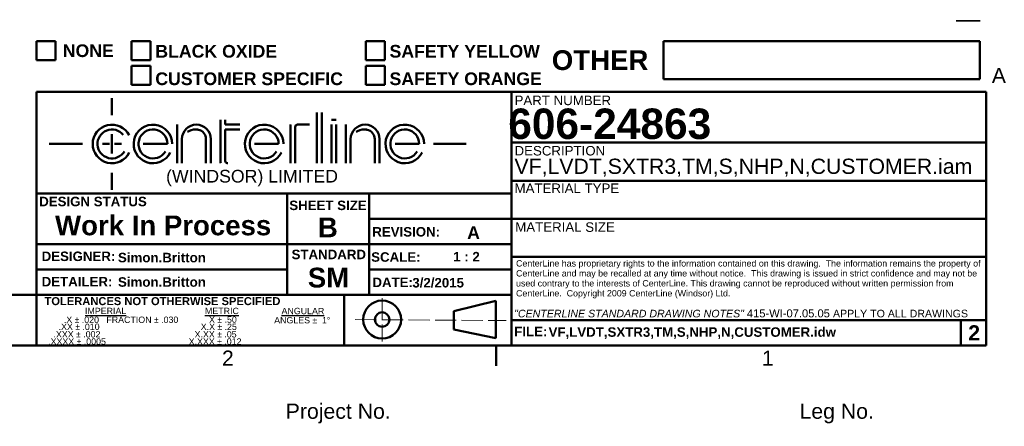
# Model space of a CAD drawing. Header units: millimetres. Extents: x 7 to 857, y -1 to 540.
# Tile 2 of 3: x 456 to 852, y -1 to 162. Entities that reach past the tile are written whole.
import ezdxf
from ezdxf.enums import TextEntityAlignment as Align

# ---------------------------------------------------------------- set-up
doc = ezdxf.new("R2010")
doc.units = ezdxf.units.MM
doc.header["$LTSCALE"] = 2
doc.linetypes.add('DASHED', pattern=[0.2067, 0.1654, -0.0413])
doc.layers.get('0').update_dxf_attribs({"lineweight": 25})
for name, color, linetype, lineweight in [('Border_0', 7, 'Continuous', 50), ('Border_2', 7, 'Continuous', 50), ('Sketch Geometry(CL)', 7, 'Continuous', 50), ('Symbols(CL)', 7, 'Continuous', 25)]:
    doc.layers.add(name, color=color, linetype=linetype, lineweight=lineweight)
doc.styles.add('ALIGNED-CL', font='arial.ttf')
doc.styles.add('Copy of DEFAULT-CL', font='arial.ttf')
doc.styles.add('DEFAULT-ANSI', font='arial.ttf')
doc.styles.add('Text Style30', font='arialbd.ttf')
doc.styles.add('Text Style31', font='arialbd.ttf')
doc.styles.add('Text Style32', font='arialbd.ttf')
doc.styles.add('Text Style50', font='arialbd.ttf')
doc.styles.add('Text Style56', font='arialbd.ttf')
doc.styles.add('Text Style93', font='arialbd.ttf')
doc.styles.add('Text Style95', font='arialbd.ttf')

# ---------------------------------------------------------------- blocks, each defined once
blk = doc.blocks.new('Borders Default Border')
at = {"layer": 'Border_0'}
blk.add_line((323.85, 15.75), (323.85, 11.68), dxfattribs=at)
at = {"layer": 'Border_2', "char_height": 3.05, "attachment_point": 7, "style": 'ALIGNED-CL'}
for s, insert in [('A', (423.26, 68.32)), ('2', (268.82, 11.68)), ('1', (377.13, 11.68))]:
    blk.add_mtext(s, dxfattribs=dict(at, insert=insert))
blk = doc.blocks.new('Title Blocks CLTB5')
at = {"layer": 'Sketch Geometry(CL)'}
for p, q in [((688.95, 63.55), (692.76, 63.55)), ((688.95, 59.74), (688.95, 63.55)), ((692.76, 63.55), (692.76, 59.74)), ((708, 63.55), (711.81, 63.55)), ((708, 59.74), (708, 63.55)), ((711.81, 63.55), (711.81, 59.74)), ((754.99, 63.55), (758.8, 63.55)), ((754.99, 59.74), (754.99, 63.55)), ((758.8, 63.55), (758.8, 59.74)), ((814.68, 55.93), (814.68, 63.55)), ((814.68, 63.55), (878.18, 63.55)), ((878.18, 63.55), (878.18, 55.93)), ((692.76, 59.74), (688.95, 59.74)), ((711.81, 59.74), (708, 59.74)), ((758.8, 59.74), (754.99, 59.74)), ((708, 58.65), (711.81, 58.65)), ((708, 54.84), (708, 58.65)), ((711.81, 58.65), (711.81, 54.84)), ((754.99, 58.65), (758.8, 58.65)), ((754.99, 54.84), (754.99, 58.65)), ((758.8, 58.65), (758.8, 54.84)), ((878.18, 55.93), (814.68, 55.93)), ((688.95, 53.39), (784.2, 53.39)), ((688.95, 33.07), (688.95, 53.39)), ((711.81, 54.84), (708, 54.84)), ((758.8, 54.84), (754.99, 54.84)), ((784.2, 53.39), (784.2, 33.07)), ((784.2, 53.39), (879.45, 53.39)), ((784.2, 2.59), (784.2, 53.39)), ((784.2, 53.39), (879.45, 53.39)), ((784.2, 48.31), (784.2, 53.39)), ((879.45, 53.39), (879.45, 2.59)), ((704.06, 52.16), (704.06, 48.77)), ((725.82, 47.81), (725.82, 39.39)), ((726.79, 47.81), (726.79, 46.84)), ((745.16, 39.1), (745.16, 49.26)), ((746.13, 39.1), (746.13, 49.26)), ((748.07, 47.81), (749.03, 47.81)), ((784.2, 43.23), (784.2, 48.31)), ((717.12, 46.84), (717.12, 39.1)), ((726.79, 46.84), (729.69, 46.84)), ((729.69, 45.87), (726.79, 45.87)), ((726.79, 45.87), (726.79, 39.59)), ((739.85, 39.1), (739.85, 46.55)), ((740.81, 40.07), (740.81, 46.36)), ((741.3, 46.84), (743.71, 46.84)), ((748.07, 39.1), (748.07, 46.84)), ((749.03, 39.1), (749.03, 46.84)), ((750.97, 46.36), (750.97, 46.84)), ((750.97, 39.1), (750.97, 46.36)), ((704.06, 44.42), (704.06, 44.91)), ((704.06, 44.42), (704.06, 41.52)), ((718.09, 43.94), (718.09, 39.1)), ((722.92, 43.94), (722.92, 39.1)), ((723.89, 43.94), (723.89, 39.1)), ((751.93, 43.94), (751.93, 39.1)), ((756.77, 43.94), (756.77, 39.1)), ((757.74, 43.94), (757.74, 39.1)), ((691.49, 42.97), (698.16, 42.97)), ((702.13, 42.97), (702.61, 42.97)), ((702.61, 42.97), (703.58, 42.97)), ((704.06, 41.52), (704.06, 41.04)), ((704.55, 42.97), (705.51, 42.97)), ((705.51, 42.97), (706, 42.97)), ((714.7, 42.97), (710.35, 42.97)), ((714.22, 42.97), (715.18, 42.97)), ((737.01, 42.97), (732.65, 42.97)), ((736.36, 42.97), (737.49, 42.97)), ((765.22, 42.97), (760.86, 42.97)), ((764.73, 42.97), (765.7, 42.97)), ((768.53, 42.97), (775.14, 42.97)), ((784.2, 38.15), (784.2, 43.23)), ((784.2, 43.23), (879.45, 43.23)), ((740.81, 41.04), (740.81, 39.1)), ((740.81, 39.1), (740.81, 39.59)), ((784.2, 33.07), (784.2, 38.15)), ((704.06, 37.17), (704.06, 33.78)), ((784.2, 35.61), (879.45, 35.61)), ((784.2, 33.07), (688.95, 33.07)), ((688.95, 33.07), (739.23, 33.07)), ((688.95, 22.91), (688.95, 33.07)), ((739.23, 33.07), (739.23, 22.91)), ((755.63, 33.02), (755.63, 12.7)), ((784.2, 17.83), (784.2, 33.07)), ((755.63, 27.99), (784.2, 27.99)), ((784.2, 27.99), (879.45, 27.99)), ((739.23, 22.91), (688.95, 22.91)), ((688.95, 22.91), (755.63, 22.91)), ((688.95, 12.75), (688.95, 22.91)), ((739.23, 22.95), (739.23, 12.7)), ((784.2, 22.91), (755.63, 22.91)), ((879.45, 20.37), (784.2, 20.37)), ((739.23, 17.83), (688.95, 17.83)), ((755.63, 17.83), (784.2, 17.83)), ((784.2, 7.67), (784.2, 17.83)), ((688.95, 12.75), (657.2, 12.75)), ((688.95, 2.59), (688.95, 12.75)), ((688.95, 12.75), (784.2, 12.75)), ((750.66, 12.75), (750.66, 2.59)), ((772.65, 9.43), (781.06, 11.55)), ((781.06, 11.55), (781.06, 4.02)), ((772.65, 9.43), (772.65, 5.79)), ((873.1, 7.67), (784.2, 7.67)), ((784.2, 7.67), (879.45, 7.67)), ((784.2, 2.59), (784.2, 7.67)), ((874.37, 7.67), (874.37, 2.59)), ((781.06, 4.02), (772.65, 5.79)), ((657.2, 2.59), (879.45, 2.59))]:
    blk.add_line(p, q, dxfattribs=at)
at = {"layer": 'Sketch Geometry(CL)', "linetype": 'DASHED', "lineweight": 18, "ltscale": 12.902759}
for p, q in [((758.26, 12.1), (758.26, 3.37)), ((752.87, 7.77), (783.17, 7.57))]:
    blk.add_line(p, q, dxfattribs=at)
at = {"layer": 'Sketch Geometry(CL)'}
for radius in [3.8, 1.46]:
    blk.add_circle((758.26, 7.78), radius, dxfattribs=at)
for centre, radius, start, end in [((704.06, 42.97), 3.87, 26.5651, 333.4349), ((704.06, 42.97), 2.9, 38.6598, 329.0362), ((712.28, 42.97), 3.87, 0.139, 333.8906), ((712.28, 42.97), 2.9, 0, 329.0362), ((720.99, 43.94), 2.9, 0, 180), ((718.41, 46.92), 1.72, 297.241, 307.2992), ((720.85, 42.87), 3.01, 79.9532, 117.3654), ((720.99, 43.94), 1.93, 0, 78.8073), ((734.59, 42.97), 3.87, 0.139, 333.8906), ((734.59, 42.97), 2.9, 0, 329.0362), ((740.33, 46.55), 0.484, 142.1111, 180), ((741.3, 46.36), 0.484, 90, 180), ((754.84, 43.94), 2.9, 0, 180), ((752.26, 46.92), 1.72, 297.241, 307.2992), ((754.7, 42.87), 3.01, 79.9532, 117.3654), ((754.84, 43.94), 1.93, 0, 78.8073), ((762.8, 42.97), 3.87, 0.139, 333.8906), ((762.8, 42.97), 2.9, 0, 329.0362), ((727.27, 39.59), 0.484, 180, 270), ((726.31, 39.39), 0.484, 180, 217.8889)]:
    blk.add_arc(centre, radius, start, end, dxfattribs=at)
at = {"layer": 'Symbols(CL)', "color": 179}
for s, insert, char_height, attachment_point, style in [('\\fArial|b1|i0;\\H2.5400;NONE', (699.31, 61.64), 2.54, 5, 'Copy of DEFAULT-CL'), ('\\fArial|b0|i0;\\H2.5400;(WINDSOR) LIMITED', (714.91, 37.78), 2.54, 1, 'DEFAULT-ANSI'), ('\\fArial|b1|i0;\\H1.9050;DESIGN STATUS', (689.46, 32.39), 1.905, 1, 'DEFAULT-ANSI'), ('\\fArial|b1|i0;\\H1.9050;REVISION:', (756.28, 26.32), 1.905, 1, 'DEFAULT-ANSI'), ('\\fArial|b1|i0;\\H1.9050;STANDARD', (740.09, 21.78), 1.905, 1, 'DEFAULT-ANSI'), ('\\fArial|b1|i0;\\H1.9050;DETAILER:', (689.95, 16.33), 1.905, 1, 'DEFAULT-ANSI'), ('\\fArial|b1|i0;\\H1.9050;DATE:', (756.31, 16.19), 1.905, 1, 'DEFAULT-ANSI'), ('\\fArial|b1|i0;\\H1.6002;TOLERANCES NOT OTHERWISE SPECIFIED', (690.53, 10.65), 1.6002, 7, 'DEFAULT-ANSI'), ('\\fArial|b0|i0;\\H1.2700;ANGLES \\fAIGDT|b0|i0;\\H1.2700;`\\fArial|b0|i0;\\H1.2700;  \\fAIGDT|b0|i0;\\H1.2700;1~', (736.6, 8.28), 1.27, 1, 'DEFAULT-ANSI'), ('\\fArial|b1|i0;\\H1.9050;FILE:', (784.76, 6.35), 1.905, 1, 'DEFAULT-ANSI')]:
    blk.add_mtext(s, dxfattribs=dict(at, insert=insert, char_height=char_height, attachment_point=attachment_point, style=style))
at = {"layer": 'Symbols(CL)', "color": 179, "char_height": 2.54, "attachment_point": 4, "line_spacing_factor": 1.301315, "style": 'Copy of DEFAULT-CL'}
for s, insert in [('\\fArial|b1|i0;\\H2.5400;BLACK OXIDE\\PCUSTOMER SPECIFIC', (712.75, 58.77)), ('\\fArial|b1|i0;\\H2.5400;SAFETY YELLOW\\PSAFETY ORANGE', (759.74, 58.77))]:
    blk.add_mtext(s, dxfattribs=dict(at, insert=insert))
at = {"layer": 'Symbols(CL)', "color": 179}
for s, insert, char_height, width, attachment_point, style in [('\\fArial|b1|i0;\\H3.9624;OTHER', (801.98, 59.74), 3.9624, 21.4926, 5, 'Copy of DEFAULT-CL'), ('\\fArial|b0|i0;\\H1.9050;PART NUMBER', (784.82, 51.69), 1.905, 32.2291, 4, 'Copy of DEFAULT-CL'), ('\\fArial|b0|i0;\\H1.9050;DESCRIPTION', (784.82, 41.6), 1.905, 30.5124, 4, 'Copy of DEFAULT-CL'), ('\\fArial|b0|i0;\\H1.9050;MATERIAL TYPE', (784.82, 34.1), 1.905, 30.5124, 4, 'Copy of DEFAULT-CL'), ('\\fArial|b1|i0;\\H1.9050;SHEET SIZE', (739.63, 31.62), 1.905, 15.5318, 1, 'DEFAULT-ANSI'), ('\\fArial|b0|i0;\\H1.9050;MATERIAL SIZE', (784.96, 26.3), 1.905, 30.5124, 4, 'Copy of DEFAULT-CL'), ('\\fArial|b1|i0;\\H1.9050;DESIGNER:', (689.95, 21.41), 1.905, 14.7899, 1, 'DEFAULT-ANSI'), ('\\fArial|b1|i0;\\H1.9050;SCALE:', (756.06, 21.27), 1.905, 9.9083, 1, 'DEFAULT-ANSI'), ('\\fArial|b0|i0;\\H1.2700;\\LIMPERIAL', (698.65, 10.14), 1.27, 8.933, 1, 'DEFAULT-ANSI'), ('\\fArial|b0|i0;\\H1.2700;\\LMETRIC', (722.72, 10.14), 1.27, 7.541, 1, 'DEFAULT-ANSI'), ('\\fArial|b0|i0;\\H1.2700;\\LANGULAR', (738.08, 10.13), 1.27, 9.5233, 1, 'DEFAULT-ANSI'), ('\\fArial|b0|i0;\\H1.2700;X \\fAIGDT|b0|i0;\\H1.2700;`\\fArial|b0|i0;\\H1.2700; .50', (723.54, 8.4), 1.27, 7.3488, 1, 'DEFAULT-ANSI'), ('\\fArial|b0|i0;\\H1.2700;       .XX \\fAIGDT|b0|i0;\\H1.2700;`\\fArial|b0|i0;\\H1.2700; .010', (689.9, 6.97), 1.27, 28.6168, 1, 'DEFAULT-ANSI'), ('\\fArial|b0|i0;\\H1.2700;X.X \\fAIGDT|b0|i0;\\H1.2700;`\\fArial|b0|i0;\\H1.2700; .25', (721.87, 6.97), 1.27, 7.8497, 1, 'DEFAULT-ANSI'), ('\\fArial|b0|i0;\\H1.2700;       .XXXX \\fAIGDT|b0|i0;\\H1.2700;`\\fArial|b0|i0;\\H1.2700; .0005     ', (687.81, 4.01), 1.27, 28.6168, 1, 'DEFAULT-ANSI'), ('\\fArial|b0|i0;\\H1.2700;       .XXX \\fAIGDT|b0|i0;\\H1.2700;`\\fArial|b0|i0;\\H1.2700; .002     ', (688.88, 5.46), 1.27, 28.6168, 1, 'DEFAULT-ANSI'), ('\\fArial|b0|i0;\\H1.2700;X.XXX \\fAIGDT|b0|i0;\\H1.2700;`\\fArial|b0|i0;\\H1.2700; .012', (719.45, 4.01), 1.27, 12.0776, 1, 'DEFAULT-ANSI'), ('\\fArial|b0|i0;\\H1.2700;X.XX \\fAIGDT|b0|i0;\\H1.2700;`\\fArial|b0|i0;\\H1.2700; .05', (720.64, 5.46), 1.27, 9.285, 1, 'DEFAULT-ANSI')]:
    blk.add_mtext(s, dxfattribs=dict(at, insert=insert, char_height=char_height, width=width, attachment_point=attachment_point, style=style))
for s, insert, char_height, width, attachment_point, line_spacing_factor, style in [('\\fArial|b0|i0;\\H1.2700;CenterLine has proprietary rights to the information contained on this drawing.  The information remains the property of CenterLine and may be recalled at any time without notice.  This drawing is issued in strict confidence and may not be used contrary to the interests of CenterLine. This drawing cannot be reproduced without written permission from CenterLine.  Copyright 2009 CenterLine (Windsor) Ltd.\\P ', (785.12, 19.68), 1.27, 93.6615, 1, 0.944221, 'DEFAULT-ANSI'), ('\\fArial|b0|i0;\\H1.2700;       .X \\fAIGDT|b0|i0;\\H1.2700;`\\fArial|b0|i0;\\H1.2700; .020   FRACTION \\fAIGDT|b0|i0;\\H1.2700;`\\fArial|b0|i0;\\H1.2700; .030\\P    \\fAIGDT|b0|i0;\\H1.2700; ', (690.96, 8.38), 1.27, 28.413, 1, 1.63327, 'DEFAULT-ANSI'), ('{\\f3 of 9 Barcode|b0|i0|c0|p82;\\H1.9987x;\\P\\fArial|b0|i0|c0|p34;\\H0.50033x;Project No. \\H1.99x; }', (749.45, -7.41), 3.05, 80, 5, 0.714187, 'Copy of DEFAULT-CL'), ('{\\f3 of 9 Barcode|b0|i0|c0|p82;\\H1.9987x;\\P\\fArial|b0|i0|c0|p34;\\H0.50033x;Leg No. \\H1.99x; }', (849.45, -7.41), 3.05, 60, 5, 0.714187, 'Copy of DEFAULT-CL')]:
    blk.add_mtext(s, dxfattribs=dict(at, insert=insert, char_height=char_height, width=width, attachment_point=attachment_point, line_spacing_factor=line_spacing_factor, style=style))
at = {"layer": 'Symbols(CL)', "color": 18, "insert": (784.74, 9.82), "char_height": 3.05, "width": 93.7442, "attachment_point": 1, "line_spacing_factor": 0.799373, "style": 'DEFAULT-ANSI'}
blk.add_mtext('{\\fArial|b0|i1|c0|p34;\\H0.49967x;"CENTERLINE STANDARD DRAWING NOTES" \\fArial|b0|i0|c0|p34;\\H1.05x;415-WI-07.05.05 \\H0.95238x;APPLY TO ALL DRAWINGS\\P\\H1.05x; }', dxfattribs=at)
at = {"layer": 'Symbols(CL)', "color": 179}
for tag, p, height, style in [('CATEGORY_001', (873.48, 68.53), 6.1, 'Text Style56'), ('MANAGER_001', (783.56, 43.97), 6.1, 'Text Style56'), ('DESCRIPTION_001', (784.81, 36.97), 3.05, 'DEFAULT-ANSI'), ('STATUS_001', (692.64, 24.67), 3.96, 'Text Style50'), ('SheetSize_001', (745.36, 24.27), 3.96, 'Text Style50'), ('REVISION_NUMBER_001', (775.31, 23.91), 2.54, 'Text Style31'), ('MFG_APPROVED_BY_001', (705.26, 19.25), 1.91, 'Text Style93'), ('Drawing_Scale_001', (772.51, 19.43), 1.91, 'Text Style93'), ('ENG_APPROVED_BY_001', (743.35, 14.21), 3.96, 'Text Style50'), ('AUTHOR_001', (705.26, 14.35), 1.91, 'Text Style93'), ('CREATION_DATE_001', (764.31, 14.21), 1.9, 'Text Style30'), ('CHECKED_BY_001', (660.89, 5.32), 3.2, 'Text Style95'), ('FILENAME_001', (791.65, 4.32), 1.9, 'Text Style30'), ('PTC_WM_ITERATION_001', (875.84, 3.59), 3.05, 'Text Style32')]:
    blk.add_attdef(tag, p, '', height=height, dxfattribs=dict(at, style=style))
at = {"layer": 'Symbols(CL)', "color": 179, "style": 'Text Style32'}
for tag, p in [('MATERIAL', (784.84, 30.45)), ('MaterialSize', (784.84, 22.91))]:
    blk.add_attdef(tag, text='', height=3.05, dxfattribs=at).set_placement(p, align=Align.MIDDLE_LEFT)

msp = doc.modelspace()

# ---------------------------------------------------------------- block references
at = {"xscale": 2, "yscale": 2, "zscale": 2}
msp.add_blockref('Borders Default Border', (0, 0), dxfattribs=at)
ref = msp.add_blockref('Title Blocks CLTB5', (-914.61, 26.322), dxfattribs=dict(xscale=2, yscale=2, zscale=2))
ref.add_attrib('STATUS_001', 'Work In Process', (470.674, 75.66), dxfattribs={"layer": 'Symbols(CL)', "color": 179, "height": 7.9248, "style": 'Text Style50'})
ref.add_attrib('MFG_APPROVED_BY_001', 'Simon.Britton', (495.91, 64.82), dxfattribs={"layer": 'Symbols(CL)', "color": 179, "height": 3.82, "style": 'Text Style93'})
ref.add_attrib('AUTHOR_001', 'Simon.Britton', (495.91, 55.026), dxfattribs={"layer": 'Symbols(CL)', "color": 179, "height": 3.82, "style": 'Text Style93'})
ref.add_attrib('CREATION_DATE_001', '3/2/2015', (614.019, 54.741), dxfattribs={"layer": 'Symbols(CL)', "color": 179, "height": 3.81, "style": 'Text Style30'})
ref.add_attrib('REVISION_NUMBER_001', 'A', (636.012, 74.146), dxfattribs={"layer": 'Symbols(CL)', "color": 179, "height": 5.08, "style": 'Text Style31'})
ref.add_attrib('DESCRIPTION_001', 'VF,LVDT,SXTR3,TM,S,NHP,N,CUSTOMER.iam', (655.009, 100.262), dxfattribs={"layer": 'Symbols(CL)', "color": 179, "height": 6.1, "style": 'DEFAULT-ANSI'})
ref.add_attrib('FILENAME_001', 'VF,LVDT,SXTR3,TM,S,NHP,N,CUSTOMER.idw', (668.686, 34.971), dxfattribs={"layer": 'Symbols(CL)', "color": 179, "height": 3.81, "style": 'Text Style30'})
ref.add_attrib('MANAGER_001', '606-24863', (652.503, 114.261), dxfattribs={"layer": 'Symbols(CL)', "color": 179, "height": 12.192, "style": 'Text Style56'})
ref.add_attrib('ENG_APPROVED_BY_001', 'SM', (572.081, 54.735), dxfattribs={"layer": 'Symbols(CL)', "color": 179, "height": 7.9248, "style": 'Text Style50'})
ref.add_attrib('CATEGORY_001', '_', (832.358, 163.388), dxfattribs={"layer": 'Symbols(CL)', "color": 179, "height": 12.192, "style": 'Text Style56'})
ref.add_attrib('SheetSize_001', 'B', (576.119, 74.853), dxfattribs={"layer": 'Symbols(CL)', "color": 179, "height": 7.925, "style": 'Text Style50'})
ref.add_attrib('Drawing_Scale_001', '1 : 2', (630.419, 65.174), dxfattribs={"layer": 'Symbols(CL)', "color": 179, "height": 3.82, "style": 'Text Style93'})
ref.add_attrib('PTC_WM_ITERATION_001', '2', (837.064, 33.503), dxfattribs={"layer": 'Symbols(CL)', "color": 179, "height": 6.096, "style": 'Text Style32'})

doc.saveas('drawing.dxf')
